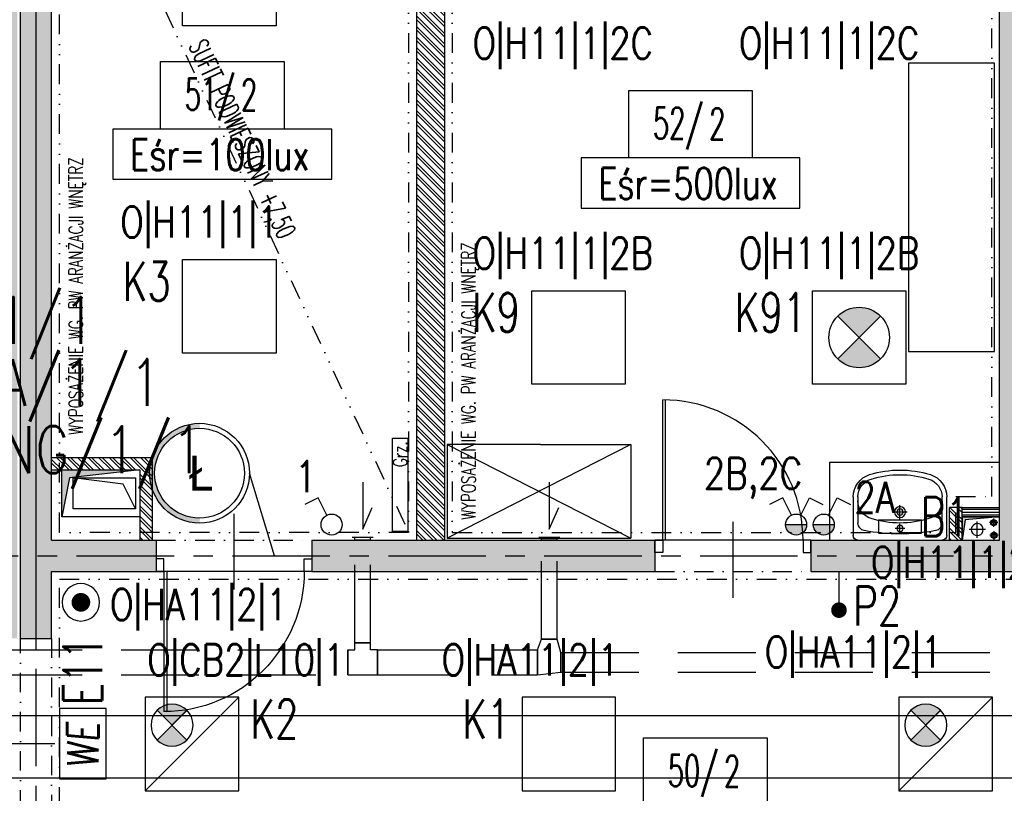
# Model space of a CAD drawing. Extents: x 41755 to 123924, y -112333 to 86187.
# Tile 250 of 256: x 105472 to 106104, y -6073 to -5577. Entities that reach past the tile are written whole.
import ezdxf
from ezdxf.enums import TextEntityAlignment as Align

# ---------------------------------------------------------------- set-up
doc = ezdxf.new("R2010")
doc.units = 0
doc.header["$LTSCALE"] = 50
for name, pattern in [('CENTER', [2, 1.25, -0.25, 0.25, -0.25]), ('DASHDOT', [1, 0.5, -0.25, 0, -0.25]), ('DASHED', [0.75, 0.5, -0.25]), ('DASHED2', [0.375, 0.25, -0.125]), ('DIVIDE', [31.75, 12.7, -6.35, 0, -6.35, 0, -6.35])]:
    doc.linetypes.add(name, pattern=pattern)
doc.layers.get('0').update_dxf_attribs({"color": 101, "linetype": 'CONTINUOUS'})
for name, color, linetype in [('Drz---drzwi', 5, 'CONTINUOUS'), ('E-90', 6, 'CONTINUOUS'), ('E35', 6, 'CONTINUOUS'), ('E50', 3, 'CONTINUOUS'), ('Ins-co', 2, 'CONTINUOUS'), ('Ins-kan', 54, 'CONTINUOUS'), ('Ins-ppoz-opis', 240, 'CONTINUOUS'), ('Ins-went', 141, 'CONTINUOUS'), ('Ins-wod', 4, 'CONTINUOUS'), ('Opis-pom', 6, 'CONTINUOUS'), ('Opis_pom_ramka', 6, 'CONTINUOUS'), ('Os-osie glowne', 1, 'CENTER'), ('Os-osie-opis', 16, 'CONTINUOUS'), ('Sc-beton', 7, 'CONTINUOUS'), ('Sc-beton-hatch', 86, 'CONTINUOUS'), ('Sc-cegla pustak', 42, 'CONTINUOUS'), ('Sc-cegla pustak-hatch', 8, 'CONTINUOUS'), ('Sc-gk', 120, 'CONTINUOUS'), ('Sc-nadproza kon', 5, 'DASHED2'), ('Sc-silikat', 61, 'CONTINUOUS'), ('Sch-opis', 51, 'CONTINUOUS'), ('Suf-widok', 8, 'CONTINUOUS'), ('W-otwor-strop', 1, 'CONTINUOUS'), ('Wyp-meble', 155, 'CONTINUOUS'), ('Wyp-sanitar', 131, 'CONTINUOUS')]:
    doc.layers.add(name, color=color, linetype=linetype)
doc.styles.add('dwg_opis duży', font='ARIAL.TTF', dxfattribs={"width": 0.9})
doc.styles.add('KA wymiar', font='romans.shx', dxfattribs={"width": 0.6})
doc.styles.add('ROMANS', font='romans', dxfattribs={"width": 0.85})
doc.linetypes.add('BATTING', pattern='A,0.0001,-0.1,[134,ltypeshp.shx,S=0.1,R=0,X=-0.1,Y=0],-0.2,[134,ltypeshp.shx,S=0.1,R=180,X=0.1,Y=0],-0.1', length=0.4001)
doc.linetypes.add('ZIGZAG', pattern='A,0.00254,-5.08,[131,ltypeshp.shx,S=5.08,R=0,X=-5.08,Y=0],-10.16,[131,ltypeshp.shx,S=5.08,R=180,X=5.08,Y=0],-5.08', length=20.32254)
pattern_1 = [(135, (48983.41854682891, 565.4779691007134), (-3.367596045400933, -3.367596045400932), []), (135, (48983.41854682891, 567.7230341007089), (-3.367596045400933, -3.367596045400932), [])]

# ---------------------------------------------------------------- blocks, each defined once
blk = doc.blocks.new('umywalka_60x45')
at = {"ltscale": 25}
for p, q in [((-27.00000000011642, -5.820766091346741e-11), (27, 5.820766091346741e-11)), ((-30, -27.71634471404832), (-30.00000000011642, -3.000000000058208)), ((-1.164153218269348e-10, -4.5), (-1.164153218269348e-10, -10.5)), ((30, -2.999999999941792), (30, -27.71634471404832)), ((-27, -27.71634471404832), (-27, -11.02660116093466)), ((2.999999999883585, -7.5), (-3.000000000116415, -7.5)), ((27, -11.02660116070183), (27, -27.71634471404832)), ((4.499999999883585, -18), (-4.500000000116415, -18)), ((-1.164153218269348e-10, -13.5), (-1.164153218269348e-10, -22.5))]:
    blk.add_line(p, q, dxfattribs=at)
for centre, radius in [((-1.164153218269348e-10, -7.5), 2), ((-1.164153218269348e-10, -18), 3.5), ((-1.164153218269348e-10, -18), 2)]:
    blk.add_circle(centre, radius, dxfattribs=at)
for centre, radius, start, end in [((27, -2.999999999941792), 3, 0, 90), ((-27.00000000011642, -3.000000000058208), 3, 90, 180), ((-22.00000000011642, -11.02660116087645), 5, 100.5262655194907, 180), ((5.820766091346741e-10, -129.425045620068), 125.4250456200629, 79.47373448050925, 100.5262655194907), ((22, -11.02660116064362), 5, 0, 79.47373448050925), ((-1.164153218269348e-10, -73.40495448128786), 62.40495448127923, 72.68710209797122, 107.3128979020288), ((-14.99999999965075, -25.28365528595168), 12, 107.3128979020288, 180), ((15.00000000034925, -25.28365528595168), 12, 0, 72.68710209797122), ((-15.00000000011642, -27.71634471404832), 15, 180, 252.6871020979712), ((-15.00000000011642, -27.71634471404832), 12, 180, 252.6871020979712), ((14.99999999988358, -27.71634471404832), 12, 287.3128979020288, 0), ((14.99999999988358, -27.71634471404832), 15, 287.3128979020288, 0), ((-5.820766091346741e-10, 20.40495448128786), 65.40495448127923, 252.6871020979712, 287.3128979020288), ((-5.820766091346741e-10, 20.40495448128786), 62.40495448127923, 252.6871020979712, 287.3128979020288)]:
    blk.add_arc(centre, radius, start, end, dxfattribs=at)
blk = doc.blocks.new('_0630_DRZWI_90')
at = {"ltscale": 7}
for p, q in [((5, 8), (5, 98)), ((6.799999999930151, 8), (6.799999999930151, 97.98199819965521))]:
    blk.add_line(p, q, dxfattribs=at)
at = {"ltscale": 25}
for p, q in [((50, 19.69999999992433), (50, -28.89999999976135)), ((5, 8), (0, 8)), ((0, 8), (5, 8)), ((0, 0), (0, 8)), ((95, 8), (5, 8)), ((5, 8), (5, 0)), ((95, 8), (95, 0)), ((100, 8), (95, 8)), ((100, 0), (100, 8)), ((5, 0), (0, 0)), ((5, 0), (0, 0)), ((95, 0), (100, 0)), ((95, 0), (100, 0))]:
    blk.add_line(p, q, dxfattribs=at)
at = {"ltscale": 7}
blk.add_arc((5, 8), 90, 0, 90, dxfattribs=at)
blk = doc.blocks.new('_dkjhgh')
at = {"ltscale": 7}
for p, q in [((-22.99999999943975, -67.50000000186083), (34.00000000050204, -67.49999999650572)), ((-9.999999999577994, -125.5000000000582), (-99.97777502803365, -125.5000000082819)), ((-9.999999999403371, -127.5), (-99.99999999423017, -127.50000000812))]:
    blk.add_line(p, q, dxfattribs=at)
for points in [[(0, -7.5), (0, 0), (-10, 0), (-9.999999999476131, -7.500000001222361)], [(1.120497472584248e-09, -135), (1.120497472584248e-09, -127.5), (-9.999999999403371, -127.5000000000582), (-9.999999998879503, -135)]]:
    blk.add_lwpolyline(points, close=True, dxfattribs=at)
for points in [[(-9.999999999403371, -129.5000000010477), (-9.99999999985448, -5.500000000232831)], [(-39.99999999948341, -7.500000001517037), (-9.999999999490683, -7.5)]]:
    blk.add_lwpolyline(points, dxfattribs=at)
for centre, radius, start, end in [((-9.999999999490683, -7.5), 29.99999999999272, 180.0000000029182, 269.9999999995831), ((-9.99999999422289, -127.5), 90.00000000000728, 90.00000000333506, 180.000000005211)]:
    blk.add_arc(centre, radius, start, end)
blk = doc.blocks.new('_opis_pom_metka')
at = {"layer": 'Opis_pom_ramka'}
blk.add_lwpolyline([(-33.12750490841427, 0), (32.87249509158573, 0), (32.87249509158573, -36.0000000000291), (-33.12750490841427, -36.0000000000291)], close=True, dxfattribs=at)
at = {"style": 'KA wymiar', "width": 0.6}
blk.add_attdef('KO/', text='', height=16.8, dxfattribs=at).set_placement((3.451362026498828, -25.86778855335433), align=Align.RIGHT)
blk.add_attdef('NR', (3.799058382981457, -26.16449648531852), '', height=16.8, dxfattribs=at)
blk = doc.blocks.new('_dkjhsjhkfgh')
at = {"layer": 'Ins-went', "ltscale": 2}
for p, q in [((5674.307060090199, 4412.629598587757), (6285.407060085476, 4412.629598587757)), ((6285.407060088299, 4412.629598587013), (6405.407060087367, 4412.629598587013)), ((5674.307060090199, 4372.629598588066), (6285.407060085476, 4372.629598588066)), ((6285.407060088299, 4372.629598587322), (6405.407060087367, 4372.629598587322))]:
    blk.add_line(p, q, dxfattribs=at)
blk = doc.blocks.new('_opis_osi')
blk.add_hatch(color=256).paths.add_polyline_path([(32.0000000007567, -32.00000000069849), (28.80000000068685, -32.00000000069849, -1), (-28.80000000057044, -32.00000000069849), (-32.00000000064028, -32.00000000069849, 1)])
for radius in [32.00000000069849, 28.80000000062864]:
    blk.add_circle((5.820766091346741e-11, -32.00000000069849), radius)
at = {"style": 'dwg_opis duży', "width": 0.9}
blk.add_attdef('AXNAMEV', text='', height=22.40000000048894, rotation=90, dxfattribs=at).set_placement((5.820766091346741e-11, -32.00000000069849), align=Align.MIDDLE_CENTER)
blk = doc.blocks.new('sza016_r')
for p, q in [((60.00000000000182, 60), (0, 60)), ((0, 60), (118.0021120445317, 0)), ((118.0021120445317, 60), (0, 0)), ((0, 60), (0, 0)), ((60.00000000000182, 60), (118.0021120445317, 60)), ((118.0021120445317, 60), (118.0021120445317, 0)), ((0, 0), (118.0021120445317, 0))]:
    blk.add_line(p, q)
blk = doc.blocks.new('A$C5DF87A14')
at = {"layer": 'Wyp-meble'}
for p, q in [((6211.187722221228, 4584.999999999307), (6320.000000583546, 4584.999999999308)), ((6211.187722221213, 4534.999999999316), (6211.187722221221, 4584.999999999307))]:
    blk.add_line(p, q, dxfattribs=at)
blk.add_lwpolyline([(6316.711469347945, 4840.936177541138), (6261.711469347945, 4840.936177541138), (6261.711469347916, 4655.936177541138), (6316.711469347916, 4655.936177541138)], close=True, dxfattribs=at)
blk.add_blockref('sza016_r', (5965.631367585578, 4536.268352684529), dxfattribs=at)
blk = doc.blocks.new('E-90Przycisk')
at = {"layer": 'E35', "const_width": 3}
blk.add_lwpolyline([(1.5, 1.455191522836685e-11, -1), (-1.5, 1.091393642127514e-11, -1)], format="xyb", close=True, dxfattribs=at)
at = {"layer": 'E35'}
blk.add_circle((1.818989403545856e-12, 1.455191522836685e-11), 5.999999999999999, dxfattribs=at)
blk = doc.blocks.new('opr_kas_inw')
at = {"layer": 'E35'}
h = blk.add_hatch(color=256, dxfattribs=at)
edge = h.paths.add_edge_path()
edge.add_line((-12.76970681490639, -12.13742555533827), (-3.22376526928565, -21.68336710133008))
edge.add_ellipse((-12.76970681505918, -12.13742555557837), major_axis=(-9.545941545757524, 9.545941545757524), ratio=1, start_angle=90.00000000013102, end_angle=180.0000000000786, ccw=False)
edge.add_line((-22.31564836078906, -21.68336710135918), (-12.76970681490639, -12.13742555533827))
edge = h.paths.add_edge_path()
edge.add_line((-3.223765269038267, -2.591484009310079), (-12.76970681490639, -12.13742555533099))
edge.add_line((-12.76970681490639, -12.13742555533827), (-22.31564836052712, -2.591484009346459))
edge.add_ellipse((-12.76970681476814, -12.13742555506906), major_axis=(-9.545941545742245, 9.545941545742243), ratio=1, start_angle=-89.99999999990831, end_angle=1.1789325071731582e-10, ccw=False)
for p, q in [((-30.00000000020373, 29.9999999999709), (30.00000000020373, -29.9999999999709)), ((-22.31564836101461, -21.68336710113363), (-3.223765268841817, -2.591484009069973)), ((-22.31564836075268, -2.591484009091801), (-3.223765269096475, -21.68336710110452))]:
    blk.add_line(p, q, dxfattribs=at)
at = {"layer": 'E35', "linetype": 'Continuous', "ltscale": 0.3}
blk.add_line((-21.76970681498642, -3.137425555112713), (-3.769706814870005, -21.13742555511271), dxfattribs=at)
blk.add_lwpolyline([(-30.00000000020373, 29.9999999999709), (30.00000000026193, 29.9999999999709), (30.00000000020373, -29.9999999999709), (-30.00000000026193, -29.99999999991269)], close=True, dxfattribs=at)
at = {"layer": 'E35'}
blk.add_circle((-12.76970681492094, -12.13742555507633), 13.49999999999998, dxfattribs=at)
blk = doc.blocks.new('we')
at = {"layer": 'E35', "ltscale": 0.2}
blk.add_lwpolyline([(44.99999999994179, 30.00000000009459), (-1.455191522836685e-09, 30.00000000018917), (0, 0), (44.9999999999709, 5.093170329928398e-11)], close=True, dxfattribs=at)
at = {"layer": 'E35', "ltscale": 0.2, "style": 'ROMANS', "oblique": 5, "width": 0.8}
blk.add_text('WE', height=20, dxfattribs=at).set_placement((21.44186387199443, 15.00000000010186), align=Align.MIDDLE_CENTER)

msp = doc.modelspace()

# ---------------------------------------------------------------- hatches: boundary and pattern name
at = {"layer": 'E35'}
h = msp.add_hatch(color=256, dxfattribs=at)
edge = h.paths.add_edge_path()
edge.add_line((106010.9660027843, -5780.641380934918), (106024.71215861, -5766.895225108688))
edge.add_ellipse((106010.966002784, -5780.641380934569), major_axis=(13.74615582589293, 13.74615582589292), ratio=0.9999999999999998, start_angle=359.9999999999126, end_angle=449.999999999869)
edge.add_line((105997.2198469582, -5766.895225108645), (106010.9660027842, -5780.641380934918))
edge = h.paths.add_edge_path()
edge.add_line((106024.7121586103, -5794.387536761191), (106010.9660027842, -5780.641380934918))
edge.add_line((106010.9660027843, -5780.641380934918), (105997.2198469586, -5794.387536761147))
edge.add_ellipse((106010.9660027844, -5780.641380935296), major_axis=(-13.74615582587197, 13.74615582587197), ratio=0.9999999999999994, start_angle=90, end_angle=179.9999999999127)
h = msp.add_hatch(color=256, dxfattribs=at)
h.paths.add_polyline_path([(105974.4089272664, -5900.643217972), (105963.7809936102, -5900.643217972, 0.6349071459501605), (105974.8378725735, -5905.840649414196, 0.01448943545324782)])
h.paths.add_polyline_path([(105977.2809936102, -5900.643217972), (105974.4089272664, -5900.643217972, -0.01448943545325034), (105974.8378725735, -5905.840649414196, 0.2233110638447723)])
h = msp.add_hatch(color=256, dxfattribs=at)
h.paths.add_polyline_path([(105992.1537244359, -5900.643217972), (105981.5150595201, -5900.643217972, 0.6078696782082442), (105992.1537244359, -5906.160534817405)])
h.paths.add_polyline_path([(105995.0150595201, -5900.643217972), (105992.1537244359, -5900.643217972), (105992.1537244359, -5906.160534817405, 0.2438819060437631)])
at = {"layer": 'Sc-beton-hatch'}
h = msp.add_hatch(dxfattribs=at)
h.set_pattern_fill('ANSI33', color=256, angle=-1.272221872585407e-14, style=0)
h.set_pattern_definition([(44.99999999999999, (48983.41854682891, 565.4779691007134), (-4.490128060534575, 4.490128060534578), []), (44.99999999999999, (48987.90867682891, 565.4779691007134), (-4.490128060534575, 4.490128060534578), [3.175, -1.5875])])
h.paths.add_polyline_path([(110735.9660018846, -5930.641380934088), (110735.9660018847, -5910.641380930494), (110669.9659959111, -5910.641363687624), (110669.9659959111, -5930.641380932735)])
h.paths.add_polyline_path([(110595.966002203, -5930.641380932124), (110595.966002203, -5910.641380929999), (110380.966002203, -5910.641380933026), (110380.966002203, -5930.641380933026)])
h.paths.add_polyline_path([(110480.9660022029, -5420.641380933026), (110480.9660022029, -5400.641380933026), (110420.9660022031, -5400.641380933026), (110420.9660022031, -5420.641380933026), (110440.966002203, -5420.641380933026)])
h.paths.add_polyline_path([(110038.9660022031, -5420.64138093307), (110038.9660022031, -5400.641380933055), (109530.966002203, -5400.641380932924), (109530.966002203, -5420.641380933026), (109570.966002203, -5420.641380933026), (109570.966002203, -5910.641380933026), (109369.4660027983, -5910.641380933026), (109369.4660027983, -5930.641380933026), (110280.966002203, -5930.641380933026), (110280.966002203, -5910.641380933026), (109590.966002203, -5910.641380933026), (109590.966002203, -5420.641380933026)])
h.paths.add_polyline_path([(109170.9660022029, -6150.641380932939), (109170.9660022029, -6170.641380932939), (110210.9660027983, -6170.641380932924), (110210.9660027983, -6150.641380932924)])
h.paths.add_polyline_path([(108990.966002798, -5910.641380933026), (108990.966002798, -5850.641380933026), (108970.966002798, -5850.641380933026), (108970.966002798, -5910.641380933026), (108670.9660027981, -5910.641380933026), (108670.9660027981, -5930.641380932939), (109239.4660027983, -5930.641380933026), (109239.4660027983, -5910.641380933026)])
h.paths.add_polyline_path([(108990.966002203, -5655.641380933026), (108970.9660027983, -5655.641380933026), (108970.9660027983, -5675.641380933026), (108990.966002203, -5675.641380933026)])
h.paths.add_polyline_path([(108950.9660027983, -5400.641380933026), (108950.9660027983, -5420.641380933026), (108970.966002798, -5420.641380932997), (108970.966002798, -5480.641380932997), (108990.966002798, -5480.641380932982), (108990.966002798, -5420.641380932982), (109010.9660027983, -5420.641380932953), (109010.9660027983, -5400.641380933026)])
h.paths.add_polyline_path([(108342.9660027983, -5400.641380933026), (108342.9660027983, -5973.641380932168), (108362.9660027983, -5973.641380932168), (108362.9660027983, -5930.641380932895), (108540.9660027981, -5930.641380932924), (108540.9660027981, -5910.641380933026), (108362.9660027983, -5910.641380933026), (108362.9660027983, -5420.641380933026), (108640.9660022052, -5420.641380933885), (108640.9660022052, -5400.641380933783)])
h.paths.add_polyline_path([(107982.9660027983, -5400.641380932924), (107982.9660027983, -5420.641380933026), (108320.9660027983, -5420.641380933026), (108320.9660027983, -5910.641380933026), (108298.966002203, -5910.641380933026), (108298.966002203, -5930.641380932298), (108320.9660027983, -5930.641380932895), (108320.9660027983, -5973.641380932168), (108340.9660027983, -5973.641380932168), (108340.9660027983, -5400.641380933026)])
h.paths.add_polyline_path([(108362.9660027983, -6150.641380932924), (108362.9660027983, -6108.641380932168), (108342.9660027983, -6108.641380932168), (108342.9660027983, -6170.641380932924), (108740.9660022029, -6170.641380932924), (108740.9660022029, -6150.641380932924)])
h.paths.add_polyline_path([(108340.9660027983, -6170.641380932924), (108340.9660027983, -6108.641380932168), (108320.9660027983, -6108.641380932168), (108320.9660027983, -6150.641380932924), (107700.9660027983, -6150.641380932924), (107700.9660027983, -6170.641380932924)])
h.paths.add_polyline_path([(107995.966002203, -5910.64138093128), (107995.966002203, -5930.641380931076), (108238.966002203, -5930.641380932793), (108238.966002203, -5910.641380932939)], flags=17)
h.paths.add_polyline_path([(107799.9659959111, -5910.641380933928), (107799.9659959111, -5930.641380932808), (107865.966002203, -5930.641380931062), (107865.966002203, -5910.641380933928)])
h.paths.add_polyline_path([(107725.966002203, -5930.641380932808), (107725.966002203, -5910.641380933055), (107550.966002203, -5910.641380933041), (107550.9660022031, -5930.641380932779)])
h.paths.add_polyline_path([(107430.9660022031, -5930.641380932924), (107430.966002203, -5910.641380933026), (107308.9660028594, -5910.641380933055), (107308.9660028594, -5930.641380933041)])
h.paths.add_polyline_path([(106300.9660021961, -6150.641380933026), (106300.9660021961, -6170.641380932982), (107340.9660027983, -6170.641380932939), (107340.9660027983, -6150.641380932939)])
h.paths.add_polyline_path([(107188.9660028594, -5930.641380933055), (107188.9660028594, -5910.641380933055), (107140.9660035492, -5910.641380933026), (107140.9660035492, -5930.641380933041)])
h.paths.add_polyline_path([(107040.9660035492, -5930.641380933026), (107040.9660035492, -5910.641380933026), (106830.9660027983, -5910.641380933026), (106830.9660027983, -5930.641380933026)], flags=16)
h.paths.add_polyline_path([(107168.9660035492, -5420.641380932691), (107168.9660035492, -5400.64138093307), (106660.9660027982, -5400.641380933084), (106660.9660027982, -5420.641380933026), (106700.9660027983, -5420.641380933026), (106700.9660027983, -5910.641380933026), (106618.9660027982, -5910.641380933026), (106618.9660027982, -5930.641380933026), (106730.9660027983, -5930.641380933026), (106730.9660027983, -5910.641380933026), (106720.9660027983, -5910.641380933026), (106720.9660027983, -5420.641380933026)])
h.paths.add_polyline_path([(106518.9660027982, -5930.641380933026), (106518.9660027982, -5910.641380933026), (106291.9660027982, -5910.641380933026), (106291.9660027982, -5930.641380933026)])
h.paths.add_polyline_path([(106120.9660027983, -5910.641380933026), (106120.9660027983, -5420.641380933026), (106140.966002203, -5420.641380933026), (106140.966002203, -5400.641380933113), (106080.9660027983, -5400.641380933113), (106080.9660027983, -5420.641380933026), (106100.9660027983, -5420.641380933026), (106100.9660027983, -5910.641380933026), (105979.9660027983, -5910.641380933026), (105979.9660027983, -5930.641380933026), (106191.9660027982, -5930.641380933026), (106191.9660027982, -5910.641380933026)])
h.paths.add_polyline_path([(105659.9660025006, -5910.641380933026), (105659.9660025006, -5930.641380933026), (105879.9660027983, -5930.641380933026), (105879.9660027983, -5910.641380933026)])
h.paths.add_polyline_path([(105492.966002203, -6150.641380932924), (105492.966002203, -6108.641380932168), (105472.966002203, -6108.641380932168), (105472.966002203, -6170.641380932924), (105870.966002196, -6170.641380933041), (105870.966002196, -6150.641380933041)])
h.paths.add_polyline_path([(105559.9660025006, -5930.641380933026), (105559.9660025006, -5910.641380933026), (105492.966002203, -5910.641380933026), (105492.966002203, -5420.641380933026), (105770.9660022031, -5420.641380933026), (105770.9660022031, -5400.641380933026), (105472.966002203, -5400.641380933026), (105472.966002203, -5973.641380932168), (105492.966002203, -5973.641380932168), (105492.966002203, -5930.641380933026)])
h.paths.add_polyline_path([(105450.966002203, -5910.641380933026), (105428.966002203, -5910.641380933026), (105428.966002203, -5930.641380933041), (105450.966002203, -5930.641380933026), (105450.966002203, -5973.641380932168), (105470.966002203, -5973.641380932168), (105470.966002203, -5400.641380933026), (105112.966002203, -5400.641380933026), (105112.966002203, -5420.641380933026), (105450.966002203, -5420.641380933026)])
h.paths.add_polyline_path([(105470.966002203, -6170.641380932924), (105470.966002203, -6108.641380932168), (105450.966002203, -6108.641380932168), (105450.966002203, -6150.641380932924), (104830.9660027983, -6150.641380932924), (104830.9660027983, -6170.641380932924)])
h.paths.add_polyline_path([(105260.966002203, -5910.641380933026), (105260.966002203, -5930.641380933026), (105368.966002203, -5930.641380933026), (105368.966002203, -5910.641380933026)], flags=16)
h.paths.add_polyline_path([(105160.966002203, -5930.641380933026), (105160.966002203, -5910.641380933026), (105059.9659959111, -5910.64138093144), (105059.9659959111, -5930.641380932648)])
h.paths.add_polyline_path([(105014.9659959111, -5930.641380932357), (105014.9659959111, -5910.641380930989), (104929.9659959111, -5910.641380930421), (104929.9659959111, -5930.641380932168)])
h.paths.add_polyline_path([(104855.966002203, -5930.641380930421), (104855.966002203, -5910.641380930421), (104715.9660027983, -5910.641380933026), (104715.9660027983, -5930.641380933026)])
h.paths.add_polyline_path([(104740.966002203, -5420.641380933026), (104740.966002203, -5400.641380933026), (104680.966002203, -5400.641380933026), (104680.966002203, -5420.641380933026)])
h.paths.add_polyline_path([(103790.966002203, -5400.641380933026), (103790.966002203, -5420.64138093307), (103830.966002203, -5420.641380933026), (103830.966002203, -5910.641380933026), (103540.9660027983, -5910.641380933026), (103540.9660027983, -5930.641380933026), (104585.9660027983, -5930.641380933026), (104585.9660027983, -5910.641380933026), (103850.966002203, -5910.641380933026), (103850.966002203, -5420.641380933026), (104298.966002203, -5420.641380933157), (104298.966002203, -5400.64138093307)])
h.paths.add_polyline_path([(104470.9660027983, -6170.641380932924), (104470.9660027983, -6150.641380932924), (103430.966002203, -6150.641380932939), (103430.966002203, -6170.641380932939)])
h.paths.add_polyline_path([(103440.9660027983, -5930.641380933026), (103440.9660027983, -5910.641380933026), (103250.9660027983, -5910.641380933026), (103250.9660027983, -5420.641380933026), (103270.9660027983, -5420.641380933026), (103270.9660027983, -5400.641380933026), (103210.9660027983, -5400.641380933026), (103210.9660027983, -5420.641380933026), (103230.9660027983, -5420.641380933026), (103230.9660027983, -5910.641380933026), (103077.9660026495, -5910.641380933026), (103077.9660026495, -5930.641380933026)])
h.paths.add_polyline_path([(103000.966002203, -6170.641380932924), (103000.966002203, -6150.641380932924), (102422.966002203, -6150.641380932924), (102422.966002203, -6108.641380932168), (102402.966002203, -6108.641380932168), (102402.966002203, -6170.641380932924)])
h.paths.add_polyline_path([(102977.9660026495, -5930.641380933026), (102977.9660026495, -5910.641380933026), (102653.9660023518, -5910.641380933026), (102653.9660023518, -5930.641380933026)])
h.paths.add_polyline_path([(102553.9660023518, -5930.641380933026), (102553.9660023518, -5910.641380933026), (102422.9660027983, -5910.641380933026), (102422.9660027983, -5520.641380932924), (102452.966002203, -5520.641380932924), (102452.966002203, -5500.641380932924), (102422.9660027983, -5500.641380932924), (102422.9660027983, -5400.641380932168), (102402.9660027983, -5400.641380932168), (102402.9660027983, -5973.641380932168), (102422.9660027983, -5973.641380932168), (102422.9660027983, -5930.641380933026)])
h.paths.add_polyline_path([(102582.9660027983, -5500.641380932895), (102552.966002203, -5500.64138093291), (102552.966002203, -5520.64138093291), (102602.9660027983, -5520.641380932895), (102602.9660027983, -5420.641380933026), (102642.966002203, -5420.641380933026), (102642.966002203, -5400.641380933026), (102582.9660027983, -5400.641380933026)])
at = {"layer": 'Sc-cegla pustak-hatch'}
h = msp.add_hatch(dxfattribs=at)
h.set_pattern_fill('ANSI32', color=256, scale=0.5, angle=89.99999999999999, style=0)
h.set_pattern_definition(pattern_1)
h.paths.add_polyline_path([(111108.966002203, -5701.641380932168), (111190.9660027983, -5701.641380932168), (111190.9660027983, -5683.641380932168), (111090.966002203, -5683.641380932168), (111090.966002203, -5910.64138093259), (111108.966002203, -5910.64138093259)])
h.paths.add_polyline_path([(110577.966002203, -5878.641380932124), (110577.966002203, -5910.641380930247), (110587.5915514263, -5910.641380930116), (110587.5915514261, -5901.869926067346), (110595.966002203, -5901.869926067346), (110595.966002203, -5896.641380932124), (110669.9659959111, -5896.641363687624), (110669.9659959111, -5910.641363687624), (110687.9659959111, -5910.641368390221), (110687.9659959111, -5878.641380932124)])
h.paths.add_polyline_path([(110460.966002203, -5870.641380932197), (110442.966002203, -5870.641380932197), (110442.966002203, -5910.641380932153), (110460.966002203, -5910.641380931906)])
h.paths.add_polyline_path([(110460.966002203, -5420.641380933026), (110442.966002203, -5420.641380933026), (110442.966002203, -5770.641380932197), (110460.966002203, -5770.641380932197)])
h.paths.add_polyline_path([(108220.966002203, -5683.641380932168), (108220.966002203, -5910.641380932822), (108238.966002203, -5910.641380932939), (108238.966002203, -5701.641380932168), (108320.9660027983, -5701.641380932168), (108320.9660027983, -5683.641380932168)])
h.paths.add_polyline_path([(107707.966002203, -5878.641380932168), (107707.966002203, -5910.641380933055), (107717.8721538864, -5910.641380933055), (107717.8721538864, -5903.691398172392), (107725.966002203, -5903.691398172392), (107725.966002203, -5896.641380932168), (107799.9659959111, -5896.641380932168), (107799.9659959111, -5910.641380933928), (107817.9659959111, -5910.641380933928), (107817.9659959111, -5878.641380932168)])
h.paths.add_polyline_path([(107588.966002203, -5655.641380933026), (107570.966002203, -5655.641380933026), (107570.966002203, -5910.641380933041), (107588.966002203, -5910.641380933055)])
h.paths.add_polyline_path([(107588.966002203, -5420.641380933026), (107570.966002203, -5420.641380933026), (107570.966002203, -5480.641380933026), (107588.966002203, -5480.641380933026)])
h.paths.add_polyline_path([(107168.9660035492, -5420.641380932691), (107150.9660035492, -5420.641380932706), (107150.9660035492, -5910.641380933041), (107168.9660035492, -5910.641380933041)])
h.paths.add_polyline_path([(106440.9660027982, -5910.641380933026), (106458.9660027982, -5910.641380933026), (106458.9660027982, -5418.641380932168), (106530.9660027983, -5418.641380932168), (106530.9660027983, -5400.641380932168), (106400.9660027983, -5400.641380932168), (106400.9660027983, -5418.641380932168), (106440.9660027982, -5418.641380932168)])
h.paths.add_polyline_path([(105744.9660027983, -5420.641380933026), (105726.9660027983, -5420.641380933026), (105726.9660027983, -5910.641380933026), (105744.9660027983, -5910.641380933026)])
h.paths.add_polyline_path([(105350.966002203, -5683.641380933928), (105350.966002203, -5910.641380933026), (105368.966002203, -5910.641380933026), (105368.966002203, -5701.641380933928), (105450.966002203, -5701.641380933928), (105450.966002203, -5683.641380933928)])
h.paths.add_polyline_path([(105150.966002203, -5420.641380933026), (105132.966002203, -5420.641380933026), (105132.966002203, -5910.64138093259), (105150.966002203, -5910.641380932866)])
h.paths.add_polyline_path([(104837.966002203, -5878.641380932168), (104837.9660022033, -5910.641380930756), (104847.5915514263, -5910.641380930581), (104847.5915514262, -5901.869926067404), (104855.9660022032, -5901.869926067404), (104855.9660022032, -5896.641380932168), (104929.9659959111, -5896.641380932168), (104929.9659959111, -5910.641380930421), (104947.9659959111, -5910.641380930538), (104947.9659959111, -5878.641380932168)])
h.paths.add_polyline_path([(102824.9660025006, -5418.641380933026), (102926.9660027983, -5418.641380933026), (102926.9660027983, -5400.641380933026), (102784.966002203, -5400.641380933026), (102784.966002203, -5418.641380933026), (102806.9660025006, -5418.641380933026), (102806.9660025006, -5910.641380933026), (102824.9660025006, -5910.641380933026)])
h = msp.add_hatch(dxfattribs=at)
h.set_pattern_fill('ANSI32', color=256, scale=0.5, angle=89.99999999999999, style=0)
h.set_pattern_definition(pattern_1)
h.paths.add_polyline_path([(105450.966002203, -5880.641380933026), (105450.966002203, -5872.641380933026), (105368.966002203, -5872.641380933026), (105368.966002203, -5880.641380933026)])
h.paths.add_polyline_path([(105549.4975610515, -5865.618856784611), (105549.4975610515, -5910.641380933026), (105557.4975610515, -5910.641380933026), (105557.4975610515, -5857.618856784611), (105492.966002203, -5857.618856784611), (105492.966002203, -5865.618856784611)])
h = msp.add_hatch(dxfattribs=at)
h.set_pattern_fill('ANSI32', color=256, scale=0.5, angle=89.99999999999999, style=0)
h.set_pattern_definition(pattern_1)
h.paths.add_polyline_path([(106076.9660027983, -5889.641380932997), (106068.9660027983, -5889.641380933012), (106068.9660027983, -5910.641380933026), (106076.9660027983, -5910.641380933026)])
at = {"layer": 'W-otwor-strop', "ltscale": 0.5}
for points in [[(105504.4975610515, -5870.618856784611), (105549.4975610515, -5865.618856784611), (105499.4975610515, -5865.618856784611), (105499.4975610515, -5895.618856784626)], [(106076.9660027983, -5910.641380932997), (106076.9660027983, -5895.641380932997), (106100.9660027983, -5895.641380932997), (106078.9660027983, -5897.641380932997)]]:
    msp.add_hatch(color=256, dxfattribs=at).paths.add_polyline_path(points)

# ---------------------------------------------------------------- linework, layer by layer
at = {"layer": 'E35'}
for p, q in [((105997.2198469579, -5766.89522510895), (106024.7121586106, -5794.387536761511)), ((105997.2198469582, -5794.387536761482), (106024.7121586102, -5766.89522510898)), ((105664.0060617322, -5883.571883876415), (105655.4703946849, -5887.845920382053)), ((105669.5319345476, -5894.60758992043), (105664.0060617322, -5883.571883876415)), ((105961.9829205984, -5883.571883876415), (105953.4472535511, -5887.845920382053)), ((105967.5087934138, -5894.60758992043), (105961.9829205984, -5883.571883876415)), ((105973.5531938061, -5894.607589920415), (105979.079066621, -5883.571883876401)), ((105979.079066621, -5883.571883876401), (105987.6147336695, -5887.845920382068)), ((105991.287259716, -5894.607589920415), (105996.8131325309, -5883.571883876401)), ((105996.8131325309, -5883.571883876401), (106005.3487995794, -5887.845920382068)), ((105963.7809936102, -5900.643217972), (105977.2809936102, -5900.643217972)), ((105981.5150595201, -5900.643217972), (105995.0150595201, -5900.643217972))]:
    msp.add_line(p, q, dxfattribs=at)
at = {"layer": 'E35', "linetype": 'Continuous', "ltscale": 0.3}
msp.add_line((105998.0060027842, -5793.601380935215), (106023.9260027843, -5767.681380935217), dxfattribs=at)
for points in [[(105636.9660027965, -5580.641380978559), (105576.9660027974, -5580.641380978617), (105576.9660027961, -5520.641380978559), (105636.966002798, -5520.641380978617)], [(105532.2877868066, -5679.179387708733), (105672.6208263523, -5679.179387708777), (105672.6208263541, -5646.900537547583), (105532.2877868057, -5646.900537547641)], [(105832.5959802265, -5697.679387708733), (105972.9290197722, -5697.679387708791), (105972.9290197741, -5665.400537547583), (105832.5959802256, -5665.400537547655)], [(105636.9660027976, -5790.641380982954), (105576.9660027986, -5790.641380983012), (105576.9660027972, -5730.641380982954), (105636.9660027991, -5730.641380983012)], [(105860.9660027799, -5810.64138093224), (105800.9660027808, -5810.641380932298), (105800.9660027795, -5750.64138093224), (105860.9660027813, -5750.641380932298)], [(106040.9660027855, -5810.641380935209), (105980.9660027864, -5810.641380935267), (105980.966002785, -5750.641380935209), (106040.9660027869, -5750.641380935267)], [(105794.7165820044, -6071.439376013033), (105854.7165820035, -6071.439376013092), (105854.7165820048, -6011.439376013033), (105794.716582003, -6011.439376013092)]]:
    msp.add_lwpolyline(points, close=True, dxfattribs=at)
at = {"layer": 'E35'}
msp.add_lwpolyline([(106023.3045665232, -5897.866739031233), (106023.3045665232, -5906.141380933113), (106051.0028823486, -5906.141380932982), (106051.0028823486, -5897.866739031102)], close=True, dxfattribs=at)
for centre, radius in [((106010.9660027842, -5780.641380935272), 19.43999999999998), ((105672.554134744, -5900.643217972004), 6.750000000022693), ((105970.5309936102, -5900.643217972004), 6.750000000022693), ((105988.2650595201, -5900.643217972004), 6.750000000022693)]:
    msp.add_circle(centre, radius, dxfattribs=at)
at = {"layer": 'E50'}
msp.add_line((105998.0064393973, -5930.641380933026), (105998.0064393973, -5955.537282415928), dxfattribs=at)
at = {"layer": 'E50', "const_width": 5}
msp.add_lwpolyline([(106000.5064393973, -5955.537282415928, -1), (105995.5064393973, -5955.537282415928, -1)], format="xyb", close=True, dxfattribs=at)
at = {"layer": 'Ins-co'}
msp.add_lwpolyline([(105711.518476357, -5845.155321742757), (105721.518476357, -5845.155321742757), (105721.518476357, -5905.155321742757), (105711.518476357, -5905.155321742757)], close=True, dxfattribs=at)
at = {"layer": 'Ins-kan', "ltscale": 0.2}
for p, q in [((106086.7133194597, -5909.066693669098), (106086.7133194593, -5898.566693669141)), ((106091.9633194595, -5903.816693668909), (106081.4633194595, -5903.816693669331))]:
    msp.add_line(p, q, dxfattribs=at)
at = {"layer": 'Ins-kan', "ltscale": 0.2, "extrusion": (7.24454326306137e-71, 9.781098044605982e-55, -1)}
msp.add_ellipse((106086.7133194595, -5903.816693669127), major_axis=(2.722361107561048, 2.722361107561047), ratio=0.9999999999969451, start_param=3.926990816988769, end_param=10.21017612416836, dxfattribs=at)
at = {"layer": 'Ins-ppoz-opis', "linetype": 'ZIGZAG', "ltscale": 0.038}
msp.add_lwpolyline([(105482.966002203, -5973.641380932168), (105482.966002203, -5400.641380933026)], dxfattribs=at)
at = {"layer": 'Ins-went', "linetype": 'DASHED', "ltscale": 2}
for p, q in [((105538.7940719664, -5874.641322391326), (105506.7940719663, -5870.641322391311)), ((105506.7940719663, -5890.641322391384), (105506.7940719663, -5870.641322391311)), ((105506.7940719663, -5870.641322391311), (105546.7940719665, -5870.641322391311)), ((105546.7940719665, -5870.641322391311), (105546.7940719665, -5890.641322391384)), ((105546.7940719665, -5890.641322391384), (105538.7940719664, -5874.641322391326)), ((105546.7940719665, -5890.641322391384), (105506.7940719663, -5890.641322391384)), ((105685.7445736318, -5908.646454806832), (105699.2445736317, -5908.646454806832)), ((105687.4945736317, -5910.646454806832), (105687.4945736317, -5908.646454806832)), ((105697.4945736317, -5910.646454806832), (105687.4945736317, -5910.646454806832)), ((105687.4945736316, -5910.646454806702), (105697.4945736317, -5910.646454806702)), ((105687.4945736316, -5976.546454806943), (105687.4945736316, -5910.646454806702)), ((105697.4945736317, -5910.646454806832), (105697.4945736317, -5908.646454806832)), ((105697.4945736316, -5976.546454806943), (105697.4945736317, -5910.646454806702)), ((105805.4445736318, -5908.646454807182), (105818.9445736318, -5908.646454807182)), ((105807.1945736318, -5910.646454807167), (105807.1945736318, -5908.646454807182)), ((105817.1945736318, -5910.646454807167), (105807.1945736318, -5910.646454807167)), ((105807.1945736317, -5910.646454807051), (105817.1945736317, -5910.646454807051)), ((105807.1945736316, -5974.046454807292), (105807.1945736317, -5910.646454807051)), ((105817.1945736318, -5910.646454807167), (105817.1945736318, -5908.646454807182)), ((105817.1945736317, -5974.046454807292), (105817.1945736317, -5910.646454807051)), ((105804.6945736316, -5981.04645480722), (105807.1945736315, -5974.046454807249)), ((105817.1945736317, -5974.046454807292), (105807.1945736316, -5974.046454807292)), ((105807.1945736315, -5974.046454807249), (105817.1945736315, -5974.046454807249)), ((105819.6945736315, -5982.796454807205), (105817.1945736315, -5974.046454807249)), ((105462.4660022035, -5981.046454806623), (105682.9660022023, -5981.046454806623)), ((105682.9660022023, -5981.046454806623), (105682.9660022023, -5997.046454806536)), ((105682.9945736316, -5997.046454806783, 3630), (105682.9945736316, -5981.04645480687, 3630)), ((105682.9945736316, -5981.04645480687, 3630), (105687.4945736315, -5981.04645480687, 3630)), ((105697.4945736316, -5976.546454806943), (105687.4945736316, -5976.546454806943)), ((105687.4945736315, -5976.546454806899, 3630), (105697.4945736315, -5976.546454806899, 3630)), ((105687.4945736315, -5981.04645480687, 3630), (105687.4945736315, -5976.546454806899, 3630)), ((105697.4945736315, -5981.04645480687, 3630), (105697.4945736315, -5976.546454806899, 3630)), ((105701.9945736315, -5981.04645480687, 3630), (105697.4945736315, -5981.04645480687, 3630)), ((105701.9945736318, -5997.046454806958), (105701.9945736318, -5981.046454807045)), ((105701.9945736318, -5981.046454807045), (105804.6945736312, -5981.046454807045)), ((105701.9945736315, -5981.04645480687, 3630), (105701.9945736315, -5997.046454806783, 3630)), ((105804.6945736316, -5997.046454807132), (105804.6945736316, -5981.04645480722)), ((105804.6945736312, -5981.046454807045), (105804.6945736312, -5997.046454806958)), ((105819.6945736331, -5995.296454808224), (105819.6945736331, -5982.796454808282)), ((105819.6945736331, -5982.796454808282), (106386.69457363, -5982.796454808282)), ((105819.6945736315, -5982.796454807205), (105819.6945736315, -5995.296454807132)), ((105462.4660022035, -5997.046454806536), (105682.9660022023, -5997.046454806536)), ((105682.9945736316, -5997.046454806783, 3630), (105701.9945736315, -5997.046454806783, 3630)), ((105701.9945736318, -5997.046454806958), (105804.6945736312, -5997.046454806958)), ((105804.6945736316, -5997.046454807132), (105819.6945736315, -5995.296454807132)), ((105819.6945736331, -5995.296454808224), (106386.69457363, -5995.296454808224))]:
    msp.add_line(p, q, dxfattribs=at)
for points in [[(105692.4945736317, -5873.408519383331), (105692.4945736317, -5903.646454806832), (105698.517016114, -5889.632801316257)], [(105812.1945736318, -5873.40851938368), (105812.1945736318, -5903.646454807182), (105818.2170161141, -5889.632801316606)]]:
    msp.add_lwpolyline(points, dxfattribs=at)
at = {"layer": 'Ins-wod', "ltscale": 0.3}
for p, q in [((106097.2258663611, -5896.641074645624), (106097.225855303, -5902.091074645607)), ((106099.9508557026, -5899.36608017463), (106094.5008557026, -5899.366069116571)), ((106097.4403249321, -5904.793131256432), (106097.440313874, -5910.243131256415)), ((106100.1653142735, -5907.518136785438), (106094.7153142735, -5907.51812572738))]:
    msp.add_line(p, q, dxfattribs=at)
for centre, radius in [((106097.2258608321, -5899.366074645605), 2.000000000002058), ((106097.2258608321, -5899.366074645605), 1.500000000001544), ((106097.2258608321, -5899.366074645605), 1.250000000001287), ((106097.4403194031, -5907.518131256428), 2.000000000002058), ((106097.4403194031, -5907.518131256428), 1.500000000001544), ((106097.4403194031, -5907.518131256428), 1.250000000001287)]:
    msp.add_circle(centre, radius, dxfattribs=at)
at = {"layer": 'Os-osie glowne'}
for points in [[(105482.966002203, -10955.64138093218), (105482.966002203, -4978.641380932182)], [(99508.96600221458, -5920.641380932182), (111775.9660027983, -5920.641380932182)]]:
    msp.add_lwpolyline(points, dxfattribs=at)
at = {"layer": 'Os-osie-opis'}
msp.add_lwpolyline([(105635.8400801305, -5920.641380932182), (105619.8400801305, -5867.693564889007)], dxfattribs=at)
at = {"layer": 'Sc-beton'}
for points in [[(105472.966002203, -5973.641380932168), (105472.966002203, -5400.641380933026)], [(105492.966002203, -5910.641380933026), (105492.966002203, -5420.641380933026)], [(106100.9660027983, -5910.641380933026), (106100.9660027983, -5420.641380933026)], [(105492.966002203, -5910.641380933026), (105559.9660025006, -5910.641380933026)], [(105559.9660025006, -5910.641380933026), (105559.9660025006, -5930.641380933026)], [(105659.9660025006, -5910.641380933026), (105879.9660027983, -5910.641380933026)], [(105659.9660025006, -5910.641380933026), (105659.9660025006, -5930.641380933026)], [(105879.9660027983, -5910.641380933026), (105879.9660027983, -5930.641380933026)], [(105979.9660027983, -5910.641380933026), (106100.9660027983, -5910.641380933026)], [(105979.9660027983, -5910.641380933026), (105979.9660027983, -5930.641380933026)], [(105492.966002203, -5930.641380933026), (105559.9660025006, -5930.641380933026)], [(105492.966002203, -5973.641380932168), (105492.966002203, -5930.641380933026)], [(105659.9660025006, -5930.641380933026), (105879.9660027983, -5930.641380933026)], [(105979.9660027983, -5930.641380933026), (106191.9660027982, -5930.641380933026)], [(105472.966002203, -5973.641380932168), (105492.966002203, -5973.641380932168)]]:
    msp.add_lwpolyline(points, dxfattribs=at)
at = {"layer": 'Sc-cegla pustak'}
for points in [[(105726.9660027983, -5420.641380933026), (105726.9660027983, -5910.641380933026)], [(105744.9660027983, -5420.641380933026), (105744.9660027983, -5910.641380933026)]]:
    msp.add_lwpolyline(points, dxfattribs=at)
at = {"layer": 'Sc-gk'}
for points in [[(106076.9660027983, -5889.641380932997), (106100.9660027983, -5889.641380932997)], [(106076.9660027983, -5890.841380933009), (106100.9660027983, -5890.841380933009)], [(106076.9660027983, -5894.441380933), (106100.9660027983, -5894.441380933)], [(106076.9660027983, -5895.641380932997), (106100.9660027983, -5895.641380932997)]]:
    msp.add_lwpolyline(points, dxfattribs=at)
at = {"layer": 'Sc-gk', "linetype": 'BATTING', "ltscale": 0.09}
msp.add_lwpolyline([(106076.9660027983, -5892.641380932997), (106100.9660027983, -5892.641380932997)], dxfattribs=at)
at = {"layer": 'Sc-nadproza kon', "linetype": 'DASHDOT', "ltscale": 0.5}
for points in [[(105559.9660025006, -5910.641380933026), (105659.9660025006, -5910.641380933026)], [(105879.9660027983, -5930.641380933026), (105979.9660027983, -5930.641380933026)], [(105472.966002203, -6108.641380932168), (105472.966002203, -5973.641380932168)], [(105492.966002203, -5973.641380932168), (105492.966002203, -6108.641380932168)]]:
    msp.add_lwpolyline(points, dxfattribs=at)
at = {"layer": 'Sc-silikat'}
for points in [[(105492.9660027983, -5857.618856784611), (105557.4975610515, -5857.618856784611), (105557.4975610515, -5910.641380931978)], [(105492.9660027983, -5865.618856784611), (105549.4975610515, -5865.618856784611), (105549.4975610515, -5910.641380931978)], [(106068.9660027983, -5910.641380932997), (106068.9660027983, -5889.641380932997)], [(106076.9660027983, -5889.641380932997), (106068.9660027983, -5889.641380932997)], [(106076.9660027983, -5910.641380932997), (106076.9660027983, -5889.641380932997)]]:
    msp.add_lwpolyline(points, dxfattribs=at)
at = {"layer": 'Suf-widok', "linetype": 'DIVIDE', "ltscale": 0.02}
for points in [[(105497.966002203, -5425.641380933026), (105721.9660027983, -5425.641380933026), (105721.9660027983, -5905.641380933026), (105497.966002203, -5905.641380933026)], [(106095.9660027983, -5425.641380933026), (105749.9660027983, -5425.641380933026), (105749.9660027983, -5905.641380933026), (106072.9660027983, -5905.641380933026), (106072.9660027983, -5882.641380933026), (106095.9660027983, -5882.641380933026)], [(105497.966002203, -5935.641380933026), (108315.9660027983, -5935.641380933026), (108315.9660027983, -6145.641380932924), (105497.966002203, -6145.641380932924)]]:
    msp.add_lwpolyline(points, close=True, dxfattribs=at)
msp.add_lwpolyline([(105497.966002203, -5425.641380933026), (105721.9660027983, -5905.641380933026)], dxfattribs=at)
at = {"layer": 'W-otwor-strop', "ltscale": 0.5}
for points in [[(105499.4975610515, -5865.618856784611), (105549.4975610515, -5865.618856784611), (105549.4975610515, -5895.618856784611), (105499.4975610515, -5895.618856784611)], [(106076.9660027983, -5895.641380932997), (106076.9660027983, -5910.641380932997), (106100.9660027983, -5910.641380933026), (106100.9660027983, -5895.641380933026)]]:
    msp.add_lwpolyline(points, close=True, dxfattribs=at)
for points in [[(105549.4975610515, -5865.618856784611), (105504.4975610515, -5870.618856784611), (105499.4975610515, -5895.618856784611)], [(106076.9660027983, -5910.641380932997), (106076.9660027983, -5895.641380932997), (106100.9660027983, -5895.641380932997), (106078.9660027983, -5897.641380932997), (106076.9660027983, -5910.641380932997)]]:
    msp.add_lwpolyline(points, dxfattribs=at)

# ---------------------------------------------------------------- block references
for name, p in [('A$C5DF87A14', (99780.96600221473, -10445.64138093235)), ('_dkjhsjhkfgh', (99790.96600221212, -10435.64138093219))]:
    msp.add_blockref(name, p)
at = {"layer": 'Drz---drzwi'}
for name, p in [('_0630_DRZWI_90', (105879.9660027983, -5918.641380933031)), ('_dkjhgh', (105460.966002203, -5973.641380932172))]:
    msp.add_blockref(name, p, dxfattribs=at)
at = {"layer": 'Drz---drzwi', "xscale": -1, "rotation": 180}
msp.add_blockref('_0630_DRZWI_90', (105559.9660025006, -5922.641380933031), dxfattribs=at)
at = {"layer": 'E35', "xscale": -2.000000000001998, "yscale": 2, "zscale": 2, "rotation": 49.42344150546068}
msp.add_blockref('E-90Przycisk', (105511.7135764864, -5950.504897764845), dxfattribs=at)
at = {"layer": 'E35', "xscale": -1, "rotation": 179.9999999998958}
for p in [(105582.9660022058, -6041.43937601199), (106066.4671618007, -6041.439376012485)]:
    msp.add_blockref('opr_kas_inw', p, dxfattribs=at)
at = {"layer": 'E50', "rotation": 89.99999999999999}
msp.add_blockref('we', (105527.9660022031, -6063.641380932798), dxfattribs=at)
at = {"layer": 'Opis-pom'}
ref = msp.add_blockref('_opis_pom_metka', (105602.60731247, -5603.700537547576), dxfattribs=dict(at, xscale=1.2, yscale=1.2, zscale=1.2))
ref.add_attrib('KO/', '51/', dxfattribs={"layer": '0', "height": 20.16, "style": 'KA wymiar', "width": 0.6}).set_placement((105610.5373627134, -5634.741883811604), align=Align.RIGHT)
ref.add_attrib('NR', '2', (105614.3955067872, -5635.097933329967), dxfattribs={"layer": '0', "height": 20.16, "style": 'KA wymiar', "width": 0.6})
ref = msp.add_blockref('_opis_pom_metka', (105902.9155058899, -5622.20053754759), dxfattribs=dict(at, xscale=1.2, yscale=1.2, zscale=1.2))
ref.add_attrib('KO/', '52/', dxfattribs={"layer": '0', "height": 20.16, "style": 'KA wymiar', "width": 0.6}).set_placement((105910.8455561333, -5653.241883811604), align=Align.RIGHT)
ref.add_attrib('NR', '2', (105914.7037002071, -5653.597933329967), dxfattribs={"layer": '0', "height": 20.16, "style": 'KA wymiar', "width": 0.6})
ref = msp.add_blockref('_opis_pom_metka', (105912.4593958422, -6037.532990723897), dxfattribs=dict(at, xscale=1.2, yscale=1.2, zscale=1.2))
ref.add_attrib('KO/', '50/', dxfattribs={"layer": '0', "height": 20.16, "style": 'KA wymiar', "width": 0.6}).set_placement((105920.3894460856, -6068.574336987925), align=Align.RIGHT)
ref.add_attrib('NR', '2', (105924.2475901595, -6068.930386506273), dxfattribs={"layer": '0', "height": 20.16, "style": 'KA wymiar', "width": 0.6})
at = {"layer": 'Os-osie-opis'}
ref = msp.add_blockref('_opis_osi', (105619.8400801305, -5867.693564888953), dxfattribs=dict(at, rotation=270))
ref.add_attrib('AXNAMEV', 'Ł', dxfattribs={"layer": '0', "height": 22.40000000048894, "style": 'dwg_opis duży', "width": 0.9}).set_placement((105588.8302029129, -5867.693564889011), align=Align.MIDDLE_CENTER)
at = {"layer": 'Wyp-sanitar', "xscale": -1, "rotation": 180}
msp.add_blockref('umywalka_60x45', (106037.153724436, -5910.641380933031), dxfattribs=at)

# ---------------------------------------------------------------- texts
at = {"layer": 'E-90', "style": 'ROMANS'}
for s, rotation, width, p in [('O|H11|1|2C', 359.9999999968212, 0.8, (105820.8488962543, -5593.281801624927)), ('O|H11|1|2C', 359.9999999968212, 0.8, (105991.6953205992, -5593.281801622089)), ('Eśr=100lux', 359.9999999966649, 0.75, (105600.9434178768, -5663.33226223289)), ('Eśr=500lux', 359.9999999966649, 0.75, (105901.2516112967, -5681.83226223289)), ('O|H11|1|1', 3.178709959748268e-09, 0.8, (105587.6953206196, -5708.000960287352)), ('O|H11|1|2B', 3.178709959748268e-09, 0.8, (105820.8488962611, -5728.000960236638)), ('O|H11|1|2B', 3.178709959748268e-09, 0.8, (105991.6953206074, -5728.000960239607)), ('1', 359.9999999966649, 0.8, (105655.988696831, -5869.898214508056)), ('2B,2C', 359.9999999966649, 0.8, (105942.8906993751, -5870.79821780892)), ('2A', 359.9999999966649, 0.8, (106020.9631839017, -5883.161280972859)), ('O|H11|1|2A', 3.178709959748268e-09, 0.8, (106075.4388545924, -5926.279386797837)), ('O|HA11|2|1', 359.9999999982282, 0.8, (105587.3283179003, -5953.322941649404)), ('O|HA11|2|1', 3.335040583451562e-09, 0.8, (106007.2966260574, -5983.757165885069)), ('O|CB2|L10|1', 359.999999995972, 0.8, (105617.6467005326, -5988.798955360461)), ('O|HA11|2|1', 3.178709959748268e-09, 0.8, (105800.0267619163, -5988.798955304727))]:
    msp.add_text(s, height=20, rotation=rotation, dxfattribs=dict(at, width=width)).set_placement(p, align=Align.MIDDLE)
at = {"layer": 'E35', "style": 'ROMANS', "width": 0.7}
for s, rotation, p in [('K3', 359.9999999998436, (105554.0407598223, -5744.528385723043)), ('K9', 359.9999999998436, (105778.0407598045, -5764.528385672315)), ('K91', 359.9999999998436, (105954.174588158, -5764.528385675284)), ('P2', 359.9999999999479, (106022.5737801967, -5952.840129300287)), ('E11', 89.99999999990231, (105512.8812436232, -5994.343302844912)), ('K2', 359.999999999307, (105635.8912451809, -6025.326380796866)), ('K1', 359.9999999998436, (105771.791339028, -6025.326380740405))]:
    msp.add_text(s, height=25, rotation=rotation, dxfattribs=at).set_placement(p, align=Align.MIDDLE)
msp.add_text('B1', height=25, dxfattribs=at).set_placement((106065.9237165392, -5895.598245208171), align=Align.MIDDLE)
at = {"layer": 'E50', "style": 'ROMANS', "width": 0.8}
for s, p in [('TE/G/1/1', (105354.3043821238, -5784.596982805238)), ('TE/G/A/1/1', (105355.6470681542, -5824.524790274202)), ('TE/G/NG/1/1', (105356.9897541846, -5867.610899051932))]:
    msp.add_text(s, height=30, dxfattribs=at).set_placement(p)
at = {"layer": 'Ins-co', "style": 'ROMANS', "width": 0.7}
msp.add_text('Grz.', height=9, rotation=89.99999999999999, dxfattribs=at).set_placement((105720.9639179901, -5863.680210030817))
at = {"layer": 'Sch-opis', "style": 'ROMANS', "width": 0.7}
for p in [(105512.9494369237, -5842.987698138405), (105764.9580770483, -5897.452521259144)]:
    msp.add_text('WYPOSAŻENIE WG. PW ARANŻACJI WNĘTRZ', height=9, rotation=89.99999999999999, dxfattribs=at).set_placement(p)
at = {"layer": 'Suf-widok', "linetype": 'DIVIDE', "ltscale": 0.02, "insert": (105591.86954724, -5588.138629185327), "char_height": 12.5, "width": 1930.60035485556, "attachment_point": 1, "rotation": 294.9870834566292, "style": 'KA wymiar'}
msp.add_mtext('SUFIT PODWIESZONY +7,50', dxfattribs=at)

doc.saveas('drawing.dxf')
